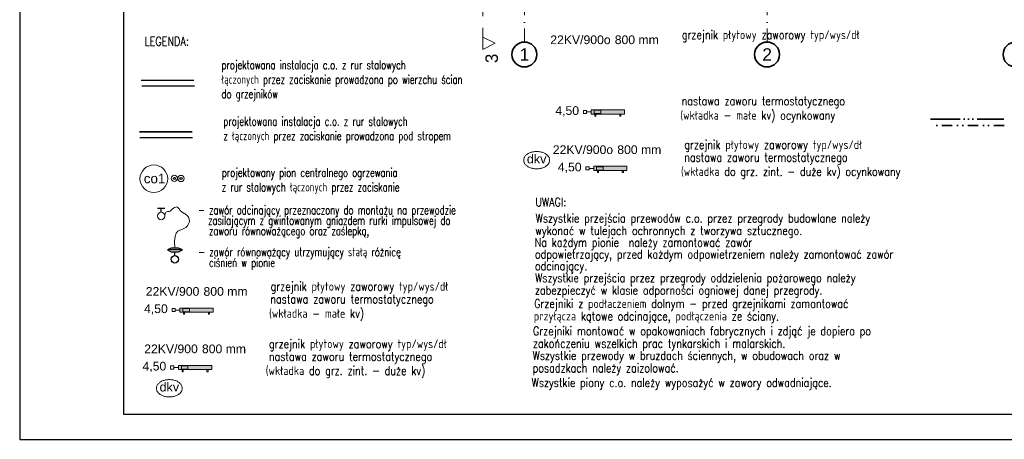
# Model space of a CAD drawing. Header units: millimetres. Extents: x -75424 to 111134, y 39940 to 476713.
# Tile 3 of 24: x 10825 to 34519, y 226960 to 237071. Entities that reach past the tile are written whole.
import ezdxf
from ezdxf.lldxf.tags import DXFTag

# ---------------------------------------------------------------- set-up
doc = ezdxf.new("R2010")
doc.units = ezdxf.units.MM
doc.header["$MEASUREMENT"] = 0
for name, pattern in [('DIVIDE', [1.25, 0.5, -0.25, 0, -0.25, 0, -0.25]), ('ISO06W100', [37.5, 24, -3, 0.5, -3, 0.5, -3, 0.5, -3]), ('Kropki i Kreski', [6.702778, 3.527778, -1.763889, 0, -1.411111]), ('Przerywana', [5.644444, 2.822222, -2.822222])]:
    doc.linetypes.add(name, pattern=pattern)
for name, color, linetype in [('#op-co', 7, 'Continuous'), ('#opisy', 7, 'Continuous'), ('#piomn co', 252, 'Continuous'), ('#podkład', 252, 'Continuous'), ('_TABELA', 7, 'Continuous'), ('IS_Armatura_podłączeniowa_grz._dolnozas.', 7, 'SOLID'), ('IS_Armatura_Therm', 7, 'SOLID'), ('IS_Grafika', 7, 'SOLID'), ('IS_Grzejniki_Plan_rzut', 7, 'SOLID'), ('IS_Powrót', 5, 'DASH'), ('IS_Text_Armatury_Therm', 7, 'Continuous'), ('IS_Text_Odbiornikow_Therm', 7, 'Continuous'), ('IS_Zasilanie', 1, 'SOLID'), ('Konstrukcja - Siatka mod', 7, 'Continuous'), ('Znaczniki - Przekroje', 7, 'Continuous')]:
    doc.layers.add(name, color=color, linetype=linetype)
doc.layers.add('#POWRÓT CT', color=236, linetype='ISO06W100', lineweight=35)
doc.styles.add('ROMANS', font='romans', dxfattribs={"width": 0.8})
doc.styles.get("Standard").update_dxf_attribs({"font": 'arial.ttf'})
doc.styles.add('STYL_AUTOMATYCZNY_1', font='arial.ttf')
doc.styles.add('STYL_AUTOMATYCZNY_6', font='txt')
doc.linetypes.add('CO_LINE', pattern='A,12.7,-5.08,["C.O.",Standard,S=2.54,R=0,X=-2.54,Y=-1.27],-6.35', length=24.13)
tags = doc.linetypes.add('DASH', pattern=[15, 10, -5]).pattern_tags.tags
tags[6:7] = [DXFTag(74, 4), DXFTag(75, 0), DXFTag(340, '0'), DXFTag(46, 0.0), DXFTag(50, 0.0), DXFTag(44, 0.0), DXFTag(45, 0.0)]
tags[4:5] = [DXFTag(74, 4), DXFTag(75, 0), DXFTag(340, '0'), DXFTag(46, 0.0), DXFTag(50, 0.0), DXFTag(44, 0.0), DXFTag(45, 0.0)]
tags = doc.linetypes.add('SOLID', pattern=[10, 10, 0]).pattern_tags.tags
tags[6:7] = [DXFTag(74, 4), DXFTag(75, 0), DXFTag(340, '0'), DXFTag(46, 0.0), DXFTag(50, 0.0), DXFTag(44, 0.0), DXFTag(45, 0.0)]
tags[4:5] = [DXFTag(74, 4), DXFTag(75, 0), DXFTag(340, '0'), DXFTag(46, 0.0), DXFTag(50, 0.0), DXFTag(44, 0.0), DXFTag(45, 0.0)]

# ---------------------------------------------------------------- blocks, each defined once
blk = doc.blocks.new('SDFGHB')
at = {"layer": 'Konstrukcja - Siatka mod', "color": 252, "linetype": 'Kropki i Kreski', "lineweight": 13, "ltscale": 100}
for p, q in [((22628, 457532), (22628, 456532)), ((28468, 457532), (28468, 456532))]:
    blk.add_line(p, q, dxfattribs=at)
at = {"layer": 'Konstrukcja - Siatka mod', "color": 252, "linetype": 'Continuous', "lineweight": 35, "ltscale": 100}
for centre in [(22628, 456232), (28468, 456232), (34448, 456232)]:
    blk.add_circle(centre, 300, dxfattribs=at)
at = {"layer": 'Znaczniki - Przekroje', "color": 252, "linetype": 'Przerywana', "lineweight": 13, "ltscale": 100}
blk.add_line((21629, 458003), (21629, 456653), dxfattribs=at)
at = {"layer": 'Znaczniki - Przekroje', "color": 252, "linetype": 'Continuous', "lineweight": 13, "ltscale": 100, "flags": 128}
blk.add_lwpolyline([(21629, 456353), (21629, 456653), (21929, 456503)], close=True, dxfattribs=at)
at = {"layer": 'Konstrukcja - Siatka mod', "color": 252, "linetype": 'Continuous', "lineweight": 13, "char_height": 300, "attachment_point": 1, "style": 'STYL_AUTOMATYCZNY_1'}
for s, insert in [('\\A1;{\\pql;\\pt0;\\fArial|b0|i0|c238|p0;\\W1.000000;1}', (22513, 456382)), ('\\A1;{\\pql;\\pt0;\\fArial|b0|i0|c238|p0;\\W1.000000;2}', (28353, 456382))]:
    blk.add_mtext(s, dxfattribs=dict(at, insert=insert))
at = {"layer": 'Znaczniki - Przekroje', "color": 252, "linetype": 'Continuous', "lineweight": 13, "insert": (21995, 456027), "char_height": 300, "attachment_point": 7, "rotation": 90, "style": 'STYL_AUTOMATYCZNY_6'}
blk.add_mtext('\\A1;{\\pql;\\pt0;\\fGeneva CE|b0|i0|c0|p0;\\W1.000000;3}', dxfattribs=at)

msp = doc.modelspace()

# ---------------------------------------------------------------- hatches: boundary and pattern name
at = {"layer": 'IS_Grzejniki_Plan_rzut', "linetype": 'Continuous', "lineweight": 5, "ltscale": 10}
for points in [[(24579, 234798), (25379, 234798), (25379, 234898), (24579, 234898)], [(24639, 233438), (25439, 233438), (25439, 233538), (24639, 233538)], [(14681, 230024), (15481, 230024), (15481, 230124), (14681, 230124)], [(14645, 228640), (15445, 228640), (15445, 228740), (14645, 228740)]]:
    msp.add_hatch(color=251, dxfattribs=at).paths.add_polyline_path(points)

# ---------------------------------------------------------------- linework, layer by layer
at = {"layer": '#piomn co', "color": 7, "lineweight": 5, "ltscale": 10}
msp.add_circle((14053, 233238), 333, dxfattribs=at)
at = {"layer": '#piomn co', "color": 1, "linetype": 'Continuous', "lineweight": 0, "ltscale": 10}
msp.add_circle((14548, 233247), 75, dxfattribs=at)
at = {"layer": '#piomn co', "color": 1, "linetype": 'Continuous', "lineweight": 30, "ltscale": 10}
msp.add_circle((14548, 233247), 25, dxfattribs=at)
at = {"layer": '#piomn co', "color": 5, "linetype": 'Continuous', "lineweight": 0, "ltscale": 10}
msp.add_circle((14707, 233245), 75, dxfattribs=at)
at = {"layer": '#piomn co', "color": 5, "linetype": 'Continuous', "lineweight": 30, "ltscale": 10}
msp.add_circle((14707, 233245), 25, dxfattribs=at)
at = {"layer": '#POWRÓT CT', "color": 202, "ltscale": 30}
msp.add_line((32741, 234671), (34506, 234671), dxfattribs=at)
at = {"layer": '#POWRÓT CT', "color": 202, "linetype": 'DIVIDE', "ltscale": 500}
msp.add_line((34518, 234524), (32736, 234524), dxfattribs=at)
at = {"layer": '_TABELA', "color": 7}
msp.add_lwpolyline([(10825, 256660), (52825, 256660), (10825, 256660), (10825, 226960), (52825, 226960), (52825, 256660)], dxfattribs=at)
msp.add_lwpolyline([(52225, 256050), (13325, 256050), (13325, 227570), (52225, 227570)], close=True, dxfattribs=at)
at = {"layer": 'IS_Armatura_podłączeniowa_grz._dolnozas.', "color": 7, "lineweight": 0, "ltscale": 10}
for p, q in [((24809, 234888), (24649, 234888)), ((24649, 234888), (24649, 234808)), ((24809, 234808), (24809, 234888)), ((24649, 234808), (24809, 234808)), ((24869, 233528), (24709, 233528)), ((24709, 233528), (24709, 233448)), ((24709, 233448), (24869, 233448)), ((24869, 233448), (24869, 233528)), ((14911, 230114), (14751, 230114)), ((14751, 230114), (14751, 230034)), ((14911, 230034), (14911, 230114)), ((14751, 230034), (14911, 230034)), ((14875, 228730), (14715, 228730)), ((14715, 228730), (14715, 228650)), ((14875, 228650), (14875, 228730)), ((14715, 228650), (14875, 228650))]:
    msp.add_line(p, q, dxfattribs=at)
at = {"layer": 'IS_Armatura_Therm', "color": 7, "lineweight": 5, "ltscale": 10}
for p, q in [((24466, 234885), (24391, 234885)), ((24391, 234885), (24391, 234810)), ((24466, 234810), (24466, 234885)), ((24579, 234848), (24466, 234848)), ((24391, 234810), (24466, 234810)), ((24527, 233526), (24452, 233526)), ((24452, 233526), (24452, 233451)), ((24452, 233451), (24527, 233451)), ((24527, 233451), (24527, 233526)), ((24639, 233488), (24527, 233488)), ((14569, 230112), (14494, 230112)), ((14494, 230112), (14494, 230037)), ((14569, 230037), (14569, 230112)), ((14494, 230037), (14569, 230037)), ((14681, 230074), (14569, 230074)), ((14532, 228727), (14457, 228727)), ((14457, 228727), (14457, 228652)), ((14532, 228652), (14532, 228727)), ((14645, 228690), (14532, 228690)), ((14457, 228652), (14532, 228652))]:
    msp.add_line(p, q, dxfattribs=at)
at = {"layer": 'IS_Armatura_Therm', "color": 7, "ltscale": 10}
for p, q in [((14319, 232521), (14139, 232521)), ((14229, 232431), (14229, 232521)), ((14469, 231567), (14379, 231522)), ((14379, 231522), (14469, 231477)), ((14739, 231522), (14379, 231522)), ((14649, 231567), (14469, 231567)), ((14739, 231522), (14649, 231567)), ((14649, 231477), (14739, 231522)), ((14469, 231477), (14649, 231477)), ((14559, 231387), (14559, 231477))]:
    msp.add_line(p, q, dxfattribs=at)
at = {"layer": 'IS_Armatura_Therm', "color": 7, "lineweight": 20, "ltscale": 10}
msp.add_ellipse((14229, 232341), major_axis=(90, 0), ratio=1, dxfattribs=at)
at = {"layer": 'IS_Armatura_Therm', "color": 7, "ltscale": 10}
msp.add_ellipse((14559, 231297), major_axis=(90, 0), ratio=1, dxfattribs=at)
at = {"layer": 'IS_Armatura_Therm', "color": 7, "lineweight": 20, "ltscale": 10}
msp.add_open_spline([(14559, 231567), (14518, 232083), (14769, 231937), (14972, 232280), (14685, 232470), (14694, 232460), (14646, 232551), (14556, 232576), (14433, 232436), (14410, 232451), (14392, 232444), (14338, 232450), (14319, 232377), (14319, 232341)], degree=3, knots=[0, 0, 0, 0, 39.730993, 52.792638, 88.677204, 147.276398, 221.459445, 303.797208, 387.08612, 464.802022, 532.194106, 589.525329, 648.764856, 648.764856, 648.764856, 648.764856], dxfattribs=at)
at = {"layer": 'IS_Grafika', "color": 7, "lineweight": 5, "ltscale": 10}
for points, knots in [([(23265, 233895), (23250, 233895), (23219, 233894), (23175, 233887), (23134, 233877), (23096, 233863), (23061, 233845), (23030, 233825), (23003, 233801), (22982, 233776), (22966, 233748), (22956, 233718), (22953, 233697), (22953, 233686)], [0, 0, 0, 0, 46.102059, 90.540772, 133.239889, 174.109937, 213.071119, 250.08206, 285.176881, 318.512782, 350.427299, 381.495756, 412.564731, 412.564731, 412.564731, 412.564731]), ([(23577, 233686), (23577, 233697), (23574, 233718), (23564, 233748), (23548, 233776), (23527, 233801), (23500, 233825), (23469, 233845), (23434, 233863), (23396, 233877), (23355, 233887), (23311, 233894), (23280, 233895), (23265, 233895)], [0, 0, 0, 0, 31.068975, 62.137432, 94.051949, 127.38785, 162.482671, 199.493612, 238.454794, 279.324842, 322.023959, 366.462672, 412.564731, 412.564731, 412.564731, 412.564731]), ([(22953, 233686), (22953, 233676), (22956, 233655), (22966, 233625), (22982, 233597), (23003, 233572), (23030, 233548), (23061, 233528), (23096, 233510), (23134, 233496), (23175, 233486), (23219, 233479), (23250, 233477), (23265, 233477)], [0, 0, 0, 0, 31.068975, 62.137432, 94.051949, 127.38785, 162.482671, 199.493612, 238.454794, 279.324842, 322.023959, 366.462672, 412.564731, 412.564731, 412.564731, 412.564731]), ([(23265, 233477), (23280, 233477), (23311, 233479), (23355, 233486), (23396, 233496), (23434, 233510), (23469, 233528), (23500, 233548), (23527, 233572), (23548, 233597), (23564, 233625), (23574, 233655), (23577, 233676), (23577, 233686)], [0, 0, 0, 0, 46.102059, 90.540772, 133.239889, 174.109937, 213.071119, 250.08206, 285.176881, 318.512782, 350.427299, 381.495756, 412.564731, 412.564731, 412.564731, 412.564731]), ([(14426, 228399), (14411, 228399), (14381, 228398), (14337, 228391), (14295, 228381), (14257, 228367), (14222, 228349), (14191, 228328), (14165, 228305), (14143, 228279), (14127, 228251), (14117, 228221), (14115, 228201), (14115, 228190)], [0, 0, 0, 0, 46.102059, 90.540772, 133.239889, 174.109937, 213.071119, 250.08206, 285.176881, 318.512782, 350.427299, 381.495756, 412.564731, 412.564731, 412.564731, 412.564731]), ([(14115, 228190), (14115, 228180), (14117, 228159), (14127, 228129), (14143, 228101), (14165, 228075), (14191, 228052), (14222, 228032), (14257, 228014), (14295, 228000), (14337, 227989), (14381, 227983), (14411, 227981), (14426, 227981)], [0, 0, 0, 0, 31.068975, 62.137432, 94.051949, 127.38785, 162.482671, 199.493612, 238.454794, 279.324842, 322.023959, 366.462672, 412.564731, 412.564731, 412.564731, 412.564731]), ([(14738, 228190), (14738, 228201), (14735, 228221), (14725, 228251), (14709, 228279), (14688, 228305), (14661, 228328), (14630, 228349), (14595, 228367), (14557, 228381), (14516, 228391), (14472, 228398), (14441, 228399), (14426, 228399)], [0, 0, 0, 0, 31.068975, 62.137432, 94.051949, 127.38785, 162.482671, 199.493612, 238.454794, 279.324842, 322.023959, 366.462672, 412.564731, 412.564731, 412.564731, 412.564731]), ([(14426, 227981), (14441, 227981), (14472, 227983), (14516, 227989), (14557, 228000), (14595, 228014), (14630, 228032), (14661, 228052), (14688, 228075), (14709, 228101), (14725, 228129), (14735, 228159), (14738, 228180), (14738, 228190)], [0, 0, 0, 0, 46.102059, 90.540772, 133.239889, 174.109937, 213.071119, 250.08206, 285.176881, 318.512782, 350.427299, 381.495756, 412.564731, 412.564731, 412.564731, 412.564731])]:
    msp.add_open_spline(points, degree=3, knots=knots, dxfattribs=at)
at = {"layer": 'IS_Grzejniki_Plan_rzut', "color": 251, "linetype": 'Continuous', "lineweight": 5, "ltscale": 10}
for p, q in [((25379, 234898), (24579, 234898)), ((24579, 234798), (25379, 234798)), ((25439, 233538), (24639, 233538)), ((24639, 233438), (25439, 233438)), ((15481, 230124), (14681, 230124)), ((14681, 230024), (15481, 230024)), ((15445, 228740), (14645, 228740)), ((14645, 228640), (15445, 228640))]:
    msp.add_line(p, q, dxfattribs=at)
at = {"layer": 'IS_Grzejniki_Plan_rzut', "color": 7, "lineweight": 5, "ltscale": 10}
for p, q in [((24579, 234898), (24579, 234798)), ((25379, 234798), (25379, 234898)), ((24666, 234798), (24666, 234748)), ((24666, 234748), (24691, 234748)), ((24691, 234748), (24691, 234798)), ((25266, 234748), (25266, 234798)), ((25291, 234748), (25266, 234748)), ((25291, 234798), (25291, 234748)), ((24639, 233538), (24639, 233438)), ((24727, 233438), (24727, 233388)), ((24752, 233388), (24752, 233438)), ((25327, 233388), (25327, 233438)), ((25352, 233438), (25352, 233388)), ((25439, 233438), (25439, 233538)), ((24727, 233388), (24752, 233388)), ((25352, 233388), (25327, 233388)), ((14681, 230124), (14681, 230024)), ((15481, 230024), (15481, 230124)), ((14769, 230024), (14769, 229974)), ((14769, 229974), (14794, 229974)), ((14794, 229974), (14794, 230024)), ((15369, 229974), (15369, 230024)), ((15394, 229974), (15369, 229974)), ((15394, 230024), (15394, 229974)), ((14645, 228740), (14645, 228640)), ((15445, 228640), (15445, 228740)), ((14732, 228640), (14732, 228590)), ((14732, 228590), (14757, 228590)), ((14757, 228590), (14757, 228640)), ((15332, 228590), (15332, 228640)), ((15357, 228590), (15332, 228590)), ((15357, 228640), (15357, 228590))]:
    msp.add_line(p, q, dxfattribs=at)
at = {"layer": 'IS_Powrót', "color": 5, "lineweight": 30, "ltscale": 20}
msp.add_line((15028, 235467), (13762, 235467), dxfattribs=at)
at = {"layer": 'IS_Powrót', "color": 4, "linetype": 'CO_LINE', "lineweight": 30, "ltscale": 30}
msp.add_line((14985, 234221), (13719, 234221), dxfattribs=at)
at = {"layer": 'IS_Zasilanie', "color": 1, "lineweight": 30, "ltscale": 10}
msp.add_line((13750, 235614), (15016, 235614), dxfattribs=at)
at = {"layer": 'IS_Zasilanie', "color": 6, "linetype": 'CO_LINE', "lineweight": 35, "ltscale": 30}
msp.add_line((13707, 234368), (14973, 234368), dxfattribs=at)

# ---------------------------------------------------------------- block references
at = {"layer": '#podkład'}
msp.add_blockref('SDFGHB', (342, -220000), dxfattribs=at)

# ---------------------------------------------------------------- texts
at = {"layer": '#op-co', "color": 7, "style": 'ROMANS', "width": 0.8}
msp.add_text('LEGENDA:', height=211.8, dxfattribs=at).set_placement((13829, 236444))
at = {"layer": '#opisy', "color": 7, "linetype": 'Continuous', "lineweight": 5, "style": 'ROMANS', "width": 0.8}
for s, p in [('grzejnik płytowy zaworowy typ/wys/dł', (26759, 236603)), ('nastawa zaworu termostatycznego', (26755, 235009)), ('(wkładka - małe kv) ocynkowany', (26724, 234663)), ('grzejnik płytowy zaworowy typ/wys/dł', (26820, 233955)), ('nastawa zaworu termostatycznego', (26816, 233649)), ('UWAGI:', (23236, 232572)), ('Wszystkie przejścia przewodów c.o. przez przegrody budowlane należy', (23242, 232184)), ('wykonać w tulejach ochronnych z tworzywa sztucznego.', (23233, 231884)), ('Na każdym pionie  należy zamontować zawór', (23218, 231600)), ('odpowietrzający, przed każdym odpowietrzeniem należy zamontować zawór', (23223, 231317)), ('odcinający.', (23223, 231033)), ('grzejnik płytowy zaworowy typ/wys/dł', (16862, 230541)), ('Wszystkie przejścia przez przegrody oddzielenia pożarowego należy', (23230, 230747)), ('zabezpieczyć w klasie odporności ogniowej danej przegrody.', (23222, 230447)), ('nastawa zaworu termostatycznego', (16858, 230235)), ('Grzejniki z podłaczeniem dolnym - przed grzejnikami zamontować', (23206, 230125)), ('(wkładka - małe kv)', (16827, 229889)), ('przyłącza kątowe odcinające, podłączenia ze ściany.', (23198, 229825)), ('Grzejniki montować w opakowaniach fabrycznych i zdjąć je dopiero po', (23176, 229466)), ('grzejnik płytowy zaworowy typ/wys/dł', (16825, 229157)), ('zakończeniu wszelkich prac tynkarskich i malarskich.', (23176, 229166)), ('nastawa zaworu termostatycznego', (16821, 228851)), ('Wszystkie przewody w bruzdach ściennych, w obudowach oraz w', (23170, 228874)), ('posadzkach należy zaizolować.', (23170, 228574)), ('Wszystkie piony c.o. należy wyposażyć w zawory odwadniające.', (23145, 228221))]:
    msp.add_text(s, height=210, dxfattribs=at).set_placement(p)
at = {"layer": '#opisy', "color": 7, "lineweight": 5, "style": 'ROMANS', "width": 0.7}
for s, p in [('- zawór odcinający przeznaczony do montażu na przewodzie', (15116, 232380)), (' zasilającym z gwintowanym gniazdem rurki impulsowej do ', (15256, 232129)), ('zaworu równoważącego oraz zaślepką,', (15380, 231879)), ('- zawór równoważący utrzymujący stałą różnicę ', (15122, 231370)), ('ciśnień w pionie', (15382, 231113))]:
    msp.add_text(s, height=210, dxfattribs=at).set_placement(p)
at = {"layer": '#opisy', "color": 7, "linetype": 'Continuous', "lineweight": 5, "char_height": 210, "attachment_point": 1}
for s, insert, width in [('\\Fromans|c238;\\W0.8; \\P\\W0.7;projektowana instalacja c.o. z rur stalowych\\Płączonych przez zaciskanie prowadzona po wierzchu ścian\\Pdo grzejników', (15682, 236437), 6867.76), ('\\Fromans|c238;\\W0.8; \\P\\W0.7;projektowana instalacja c.o. z rur stalowych\\Pz łączonych przez zaciskanie prowadzona pod stropem', (15727, 235077), 6522.83), ('\\C7;\\Fromans.shx|c238;\\W0.8; \\P\\W0.7;projektowany pion centralnego ogrzewania\\Pz rur stalowych łączonych przez zaciskanie ', (15690, 233843), 16359.6)]:
    msp.add_mtext(s, dxfattribs=dict(at, insert=insert, width=width))
at = {"layer": '#piomn co', "color": 7, "lineweight": 5, "ltscale": 10, "insert": (13812, 233126), "char_height": 230, "attachment_point": 7}
msp.add_mtext('{\\fArial|b0|i0|c238|p34;co1}', dxfattribs=at)
at = {"layer": 'IS_Grafika', "color": 7, "lineweight": 5, "ltscale": 10, "char_height": 216, "attachment_point": 2}
for insert in [(23265, 233825), (14426, 228329)]:
    msp.add_mtext('\\fArial|b0|i0;dkv', dxfattribs=dict(at, insert=insert))
at = {"layer": 'IS_Text_Armatury_Therm', "color": 7, "linetype": 'SOLID', "ltscale": 10, "char_height": 210, "attachment_point": 9}
for insert in [(24286, 234737), (24347, 233377), (14389, 229963), (14352, 228579)]:
    msp.add_mtext('\\fArial|b0|i0;4,50  ', dxfattribs=dict(at, insert=insert))
at = {"layer": 'IS_Text_Odbiornikow_Therm', "color": 7, "linetype": 'SOLID', "lineweight": 5, "style": 'ROMANS', "width": 0.8}
for s, p in [(' (wkładka do grz. zint. - duże kv) ocynkowany', (26625, 233308)), (' (wkładka do grz. zint. - duże kv)', (16631, 228510))]:
    msp.add_text(s, height=210, dxfattribs=at).set_placement(p)
at = {"layer": 'IS_Text_Odbiornikow_Therm', "color": 7, "linetype": 'SOLID', "lineweight": 5, "ltscale": 10, "char_height": 210}
for s, insert, attachment_point in [('\\fArial|b0|i0;22KV/900o', (25045, 236479), 9), ('\\fArial|b0|i0;800 mm', (25145, 236479), 7), ('\\fArial|b0|i0;22KV/900o', (25106, 233831), 9), ('\\fArial|b0|i0;800 mm', (25206, 233831), 7), ('\\fArial|b0|i0;22KV/900', (15148, 230416), 9), ('\\fArial|b0|i0;800 mm', (15248, 230416), 7), ('\\fArial|b0|i0;22KV/900', (15111, 229032), 9), ('\\fArial|b0|i0;800 mm', (15211, 229032), 7)]:
    msp.add_mtext(s, dxfattribs=dict(at, insert=insert, attachment_point=attachment_point))

doc.saveas('drawing.dxf')
